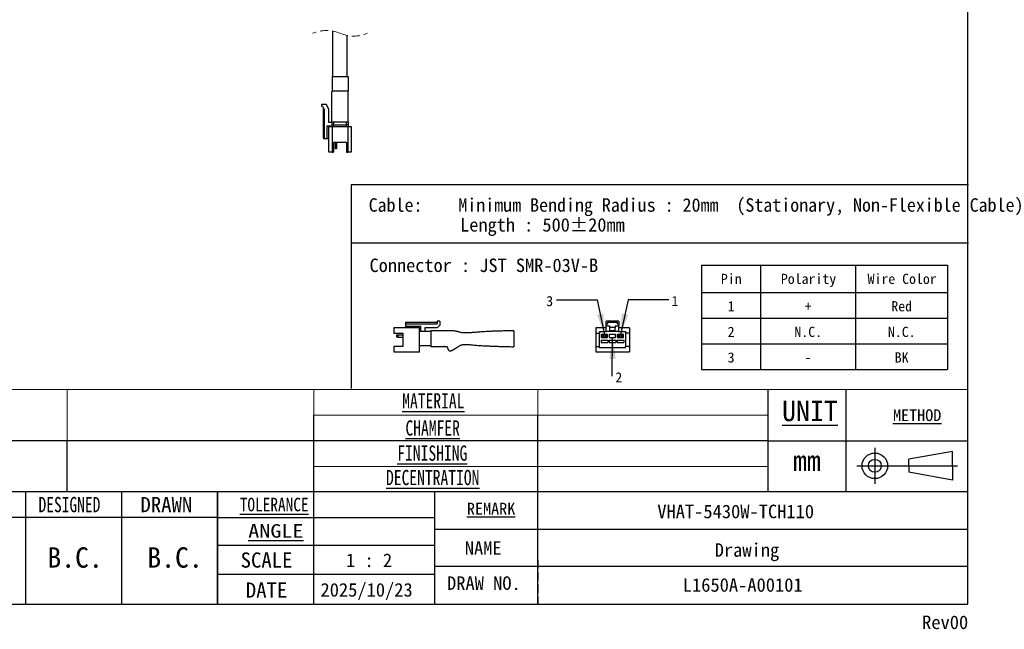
# Model space of a CAD drawing. Header units: millimetres. Extents: x 22 to 587, y 8 to 395.
# Tile 2 of 4: x 280 to 587, y 8 to 198. Entities that reach past the tile are written whole.
import ezdxf

# ---------------------------------------------------------------- set-up
doc = ezdxf.new("R2010")
doc.units = ezdxf.units.MM
doc.header["$LTSCALE"] = 2
doc.linetypes.add('HIDDEN', pattern=[1.905, 1.27, -0.635])
doc.layers.add('SLD-0', color=179, linetype='Continuous')
doc.layers.add('図面枠', color=9, linetype='Continuous')
doc.styles.add('SLDTEXTSTYLE1', font='MSGOTHIC.TTC')
doc.styles.add('SLDTEXTSTYLE10', font='MSGOTHIC.TTC', dxfattribs={"width": 0.75})
doc.styles.add('SLDTEXTSTYLE11', font='MSGOTHIC.TTC', dxfattribs={"width": 0.828764})
doc.styles.add('SLDTEXTSTYLE12', font='MSGOTHIC.TTC', dxfattribs={"width": 1.198357})
doc.styles.add('SLDTEXTSTYLE2', font='MSGOTHIC.TTC')
doc.styles.add('SLDTEXTSTYLE7', font='MSGOTHIC.TTC', dxfattribs={"width": 0.745213})

# ---------------------------------------------------------------- blocks, each defined once
blk = doc.blocks.new('JST 3P_2')
at = {"color": 179, "linetype": 'Continuous', "lineweight": 25}
for p, q in [((14.5, 19), (6.5, 19)), ((6.5, 17.4), (6.5, 19)), ((14.5, 19), (14.5, 17.4)), ((0, 15), (0, 11.65)), ((6.5, 15), (0, 15)), ((2.4, 12.6), (6.5, 12.6)), ((2.4, 12.6), (2.4, 11.65)), ((6.5, 16), (6.5, 17.4)), ((6.5, 17.4), (7.5, 17.4)), ((8.9, 16), (6.5, 16)), ((6.5, 15), (6.5, 16)), ((6.5, 12.6), (6.5, 15)), ((14.5, 12.6), (6.5, 12.6)), ((7.5, 17.4), (7.5, 18.4)), ((7.5, 18.4), (13.5, 18.4)), ((8.9, 15.2), (8.9, 16)), ((12.1, 15.2), (8.9, 15.2)), ((8.9, 13.2), (8.9, 15.2)), ((8.9, 13.2), (12.1, 13.2)), ((8.9, 12.6), (8.9, 13.2)), ((8.9, 13), (12.1, 13)), ((14.5, 16), (12.1, 16)), ((12.1, 16), (12.1, 15.2)), ((12.1, 13.2), (12.1, 15.2)), ((12.1, 13.2), (12.1, 12.6)), ((13.5, 18.4), (13.5, 17.4)), ((13.5, 17.4), (14.5, 17.4)), ((14.5, 17.4), (14.5, 16)), ((14.5, 15), (14.5, 16)), ((21, 15), (14.5, 15)), ((14.5, 12.6), (14.5, 15)), ((14.5, 12.6), (18.6, 12.6)), ((18.6, 12.6), (18.6, 11.65)), ((21, 15), (21, 11.65)), ((0, 11.65), (2.4, 11.65)), ((0, 11.65), (0, 3.35)), ((2.4, 3.35), (2.4, 11.65)), ((3.5, 7.31), (7.5, 7.31)), ((3.5, 7.31), (3.5, 5.71)), ((3.67, 10.93), (7.35, 10.93)), ((3.67, 8.81), (3.67, 10.93)), ((3.67, 8.81), (7.35, 8.81)), ((4.23, 9.17), (4.23, 10.58)), ((4.23, 10.58), (4.83, 10.58)), ((4.83, 9.17), (4.23, 9.17)), ((4.83, 10.58), (4.83, 9.17)), ((6.19, 10.58), (4.83, 10.58)), ((4.83, 9.17), (6.19, 9.17)), ((6.19, 9.17), (6.19, 10.58)), ((6.19, 10.58), (6.79, 10.58)), ((6.79, 9.17), (6.19, 9.17)), ((6.79, 10.58), (6.79, 9.17)), ((7.35, 8.81), (7.35, 10.93)), ((7.5, 7.31), (7.5, 5.71)), ((8.5, 7.31), (12.5, 7.31)), ((8.5, 7.31), (8.5, 5.71)), ((8.66, 10.97), (12.34, 10.97)), ((8.66, 8.85), (8.66, 10.97)), ((8.66, 8.85), (12.34, 8.85)), ((12.34, 8.85), (12.34, 10.97)), ((12.5, 7.31), (12.5, 5.71)), ((13.5, 7.31), (17.5, 7.31)), ((13.5, 7.31), (13.5, 5.71)), ((13.65, 10.93), (17.33, 10.93)), ((13.65, 8.81), (13.65, 10.93)), ((13.65, 8.81), (17.33, 8.81)), ((14.21, 9.17), (14.21, 10.58)), ((14.21, 10.58), (14.81, 10.58)), ((14.81, 9.17), (14.21, 9.17)), ((14.81, 10.58), (14.81, 9.17)), ((16.17, 10.58), (14.81, 10.58)), ((14.81, 9.17), (16.17, 9.17)), ((16.17, 9.17), (16.17, 10.58)), ((16.17, 10.58), (16.77, 10.58)), ((16.77, 9.17), (16.17, 9.17)), ((16.77, 10.58), (16.77, 9.17)), ((17.33, 8.81), (17.33, 10.93)), ((17.5, 7.31), (17.5, 5.71)), ((21, 11.65), (18.6, 11.65)), ((18.6, 11.65), (18.6, 3.35)), ((21, 11.65), (21, 3.35)), ((0, 3.35), (0, 0)), ((0, 3.35), (2.4, 3.35)), ((0, 0), (21, 0)), ((2.4, 2.4), (2.4, 3.35)), ((18.6, 2.4), (2.4, 2.4)), ((3.5, 5.71), (7.5, 5.71)), ((8.5, 5.71), (12.5, 5.71)), ((13.5, 5.71), (17.5, 5.71)), ((18.6, 2.4), (18.6, 3.35)), ((21, 3.35), (18.6, 3.35)), ((21, 3.35), (21, 0))]:
    blk.add_line(p, q, dxfattribs=at)
blk.add_arc((10.5, 8.1), 5, 78.52166, 101.47834, dxfattribs=at)
blk = doc.blocks.new('圖塊1')
at = {"color": 179, "linetype": 'Continuous', "lineweight": 25}
for p, q in [((27.2, 19), (27.2, 17.4)), ((28.8, 19), (27.2, 19)), ((28.8, 19), (28.8, 16.6)), ((0, 15), (0, 11.65)), ((16, 15), (0, 15)), ((7.4, 18.4), (27.2, 18.4)), ((7.4, 18.4), (7.4, 17.4)), ((7.4, 17.4), (7.4, 16)), ((7.4, 17.4), (27.2, 17.4)), ((7.4, 16), (17, 16)), ((7.4, 16), (7.4, 15.2)), ((7.6, 15), (7.4, 15.2)), ((10.6, 15), (10.6, 16)), ((16, 0), (16, 15)), ((23.1, 12.6), (16, 12.6)), ((17, 12.6), (17, 16)), ((19.4, 15), (19.4, 12.6)), ((27.2, 15), (19.4, 15)), ((23.1, 13), (23.1, 12)), ((27.2, 15), (28.8, 16.6)), ((75.1, 13.1), (75.1, 3.1)), ((0, 11.65), (5.6, 11.65)), ((2, 9.17), (2, 10.58)), ((2, 10.58), (2.6, 10.58)), ((2.6, 9.17), (2, 9.17)), ((2.6, 10.58), (2.6, 9.17)), ((2.6, 10.58), (5.6, 10.58)), ((2.6, 9.17), (5.6, 9.17)), ((5.6, 11.65), (5.6, 3.35)), ((23.1, 12), (23.1, 4.2)), ((5.6, 3.35), (0, 3.35)), ((0, 3.35), (0, 0)), ((0, 0), (16, 0)), ((23.1, 3.6), (16, 3.6)), ((23.1, 4.2), (23.1, 3.2)), ((31.55, 3.17), (31.17, 3.19)), ((31.85, 3.18), (31.98, 3.18)), ((33.91, 1.59), (34.02, 1.34))]:
    blk.add_line(p, q, dxfattribs=at)
for points, knots in [([(31.78, 13), (31.35, 13), (30.43, 13), (29.03, 13), (26.56, 13), (24.58, 13), (23.1, 13)], [0, 0, 0, 0, 0.148427, 0.317348, 0.487411, 1, 1, 1, 1]), ([(33.74, 13), (33.62, 13), (33.35, 13), (32.82, 13), (32.2, 13), (31.76, 13), (31.55, 13)], [0, 0, 0, 0, 0.196729, 0.434798, 0.718902, 1, 1, 1, 1]), ([(37.05, 13), (37.02, 13), (36.96, 13.01), (36.85, 13.02), (36.73, 13.03), (36.59, 13.04), (36.46, 13.06), (36.33, 13.07), (36.23, 13.07), (36.12, 13.08), (36, 13.08), (35.89, 13.08), (35.77, 13.08), (35.64, 13.08), (35.46, 13.08), (35.3, 13.07), (35.18, 13.07), (35.09, 13.06), (34.99, 13.05), (34.88, 13.05), (34.77, 13.04), (34.67, 13.03), (34.54, 13.02), (34.41, 13.01), (34.27, 13.01), (34.15, 13), (34.04, 13), (33.97, 13), (33.94, 13)], [0, 0, 0, 0, 0.0977025, 0.1841708, 0.2594438, 0.3235056, 0.3763182, 0.4036266, 0.4265993, 0.4453627, 0.4602089, 0.4717962, 0.476801, 0.4887685, 0.5006548, 0.5193401, 0.523937, 0.5286933, 0.5397506, 0.5541101, 0.5724529, 0.5950736, 0.6221026, 0.6746408, 0.7386803, 0.81423, 0.9013109, 1, 1, 1, 1]), ([(75.1, 13.1), (74.06, 13.08), (72.02, 13.03), (69.04, 12.96), (66.23, 12.89), (63.58, 12.81), (61.1, 12.72), (58.79, 12.62), (56.66, 12.5), (54.7, 12.38), (52.9, 12.24), (51.25, 12.1), (49.73, 11.98), (48.34, 11.86), (47.11, 11.77), (46.1, 11.72), (45.28, 11.69), (44.66, 11.69), (44.17, 11.7), (43.8, 11.72), (43.49, 11.74), (43.18, 11.77), (42.84, 11.81), (42.42, 11.88), (41.92, 11.99), (41.28, 12.15), (40.59, 12.34), (39.98, 12.52), (39.46, 12.65), (39, 12.75), (38.53, 12.84), (38.02, 12.91), (37.46, 12.98), (37.08, 13), (36.87, 13.01)], [0, 0, 0, 0, 0.078871, 0.153863, 0.224782, 0.29149, 0.353895, 0.411949, 0.465639, 0.514978, 0.560221, 0.601906, 0.640331, 0.675514, 0.706757, 0.733333, 0.752589, 0.76819, 0.780329, 0.789235, 0.796274, 0.804129, 0.812794, 0.822194, 0.835827, 0.851765, 0.871725, 0.889821, 0.900094, 0.91198, 0.927126, 0.946516, 0.970702, 1, 1, 1, 1]), ([(23.1, 3.2), (23.34, 3.2), (23.77, 3.2), (24.32, 3.21), (24.74, 3.22), (25.08, 3.23), (25.41, 3.23), (25.74, 3.24), (26.04, 3.25), (26.35, 3.25), (26.67, 3.26), (27.05, 3.27), (27.49, 3.27), (27.98, 3.28), (28.55, 3.28), (29.17, 3.28), (29.85, 3.26), (30.59, 3.23), (31.1, 3.2), (31.36, 3.18)], [0, 0, 0, 0, 0.065438, 0.11458, 0.148583, 0.178571, 0.207118, 0.239159, 0.266153, 0.289791, 0.320676, 0.362568, 0.416435, 0.482643, 0.561306, 0.652423, 0.755941, 0.871805, 1, 1, 1, 1]), ([(30.65, 3.23), (30.8, 3.22), (31.17, 3.19), (31.49, 3.18), (31.68, 3.17)], [0, 0, 0, 0, 0.411325, 1, 1, 1, 1]), ([(31.55, 3.17), (31.62, 3.17), (31.76, 3.17), (31.9, 3.18), (31.98, 3.18)], [0, 0, 0, 0, 0.4983426, 1, 1, 1, 1]), ([(32.02, 3.19), (32.06, 3.19), (32.12, 3.2), (32.21, 3.22), (32.31, 3.24), (32.39, 3.25), (32.46, 3.26), (32.51, 3.27), (32.56, 3.28), (32.59, 3.28), (32.61, 3.29), (32.62, 3.29), (32.65, 3.29), (32.7, 3.29), (32.75, 3.29), (32.81, 3.29), (32.87, 3.29), (32.94, 3.27), (33.01, 3.25), (33.05, 3.23), (33.07, 3.22)], [0, 0, 0, 0, 0.148941, 0.271428, 0.367445, 0.422111, 0.462033, 0.487665, 0.495697, 0.498826, 0.501625, 0.504402, 0.507469, 0.51531, 0.54047, 0.579905, 0.6341, 0.729533, 0.851502, 1, 1, 1, 1]), ([(32.94, 3.27), (32.94, 3.27), (32.97, 3.27), (32.98, 3.26), (33, 3.25)], [0, 0, 0, 0, 0.070913, 1, 1, 1, 1]), ([(33.05, 3.23), (33.1, 3.2), (33.2, 3.13), (33.38, 2.89), (33.57, 2.49), (33.77, 1.94), (33.91, 1.59), (33.99, 1.42)], [0, 0, 0, 0, 0.113125, 0.23042, 0.479386, 0.740773, 1, 1, 1, 1]), ([(34.02, 1.35), (34.05, 1.29), (34.1, 1.19), (34.2, 1.05), (34.3, 0.92), (34.41, 0.81), (34.52, 0.72), (34.64, 0.65), (34.75, 0.59), (34.85, 0.55), (34.95, 0.53), (35.02, 0.51), (35.12, 0.5), (35.23, 0.49), (35.36, 0.49), (35.45, 0.5), (35.52, 0.51), (35.59, 0.52), (35.7, 0.55), (35.83, 0.59), (35.97, 0.63), (36.13, 0.7), (36.3, 0.78), (36.48, 0.87), (36.67, 0.96), (36.85, 1.06), (36.97, 1.13), (37.03, 1.16)], [0, 0, 0, 0, 0.098638, 0.185892, 0.261796, 0.326342, 0.379495, 0.41508, 0.442811, 0.462945, 0.473575, 0.4778, 0.481607, 0.49659, 0.504197, 0.5119, 0.516001, 0.520634, 0.532221, 0.553653, 0.582592, 0.619259, 0.673487, 0.73879, 0.815036, 0.902122, 1, 1, 1, 1]), ([(36.87, 1.07), (37.02, 1.16), (37.31, 1.32), (37.74, 1.57), (38.16, 1.82), (38.56, 2.06), (38.94, 2.31), (39.32, 2.55), (39.69, 2.79), (40.23, 3.14), (40.89, 3.56), (41.74, 4), (42.46, 4.27), (43.04, 4.41), (43.46, 4.48), (43.81, 4.53), (44.08, 4.55), (44.36, 4.57), (44.71, 4.58), (45.2, 4.58), (45.83, 4.56), (46.64, 4.51), (47.65, 4.42), (48.85, 4.3), (50.2, 4.16), (51.68, 4.04), (53.3, 3.91), (55.07, 3.8), (56.99, 3.69), (59.09, 3.59), (61.35, 3.49), (63.79, 3.4), (66.39, 3.32), (69.15, 3.25), (72.07, 3.17), (74.07, 3.12), (75.1, 3.1)], [0, 0, 0, 0, 0.027942, 0.052474, 0.073706, 0.091817, 0.107078, 0.119907, 0.130937, 0.141062, 0.165992, 0.188578, 0.209933, 0.221972, 0.23234, 0.240831, 0.247259, 0.252367, 0.2611, 0.27294, 0.288065, 0.30661, 0.33201, 0.36159, 0.39461, 0.430704, 0.46996, 0.512696, 0.559396, 0.610214, 0.66516, 0.724216, 0.787336, 0.854434, 0.925382, 1, 1, 1, 1])]:
    blk.add_open_spline(points, degree=3, knots=knots, dxfattribs=at)
blk = doc.blocks.new('SW_NOTE_0_1')
at = {"layer": 'SLD-0', "color": 0, "char_height": 4.2, "attachment_point": 1, "style": 'SLDTEXTSTYLE1'}
for s, insert in [('Cable:    Minimum Bending Radius : 20mm  (Stationary, Non-Flexible Cable)', (0, 4.89)), ('          Length : 500±20mm', (0, -1.31))]:
    blk.add_mtext(s, dxfattribs=dict(at, insert=insert))
blk = doc.blocks.new('SW_NOTE_0_2')
at = {"layer": 'SLD-0', "color": 0, "insert": (2.03, 1.17), "char_height": 3.17, "attachment_point": 2, "style": 'SLDTEXTSTYLE1'}
blk.add_mtext('2', dxfattribs=at)
blk = doc.blocks.new('SW_TABLEANNOTATION_0')
at = {"layer": 'SLD-0', "color": 0}
for p, q in [((0, 0), (0, -8.59)), ((0, 0), (18.38, 0)), ((18.38, 0), (18.38, -8.59)), ((18.38, 0), (48.07, 0)), ((48.07, 0), (48.07, -8.59)), ((48.07, 0), (76.78, 0)), ((76.78, 0), (76.78, -8.59)), ((0, -8.59), (0, -16.59)), ((0, -8.59), (18.38, -8.59)), ((18.38, -8.59), (18.38, -16.59)), ((18.38, -8.59), (48.07, -8.59)), ((48.07, -8.59), (48.07, -16.59)), ((48.07, -8.59), (76.78, -8.59)), ((76.78, -8.59), (76.78, -16.59)), ((0, -16.59), (0, -24.59)), ((0, -16.59), (18.38, -16.59)), ((18.38, -16.59), (18.38, -24.59)), ((18.38, -16.59), (48.07, -16.59)), ((48.07, -16.59), (48.07, -24.59)), ((48.07, -16.59), (76.78, -16.59)), ((76.78, -16.59), (76.78, -24.59)), ((0, -24.59), (0, -32.59)), ((0, -24.59), (18.38, -24.59)), ((18.38, -24.59), (18.38, -32.59)), ((18.38, -24.59), (48.07, -24.59)), ((48.07, -24.59), (48.07, -32.59)), ((48.07, -24.59), (76.78, -24.59)), ((76.78, -24.59), (76.78, -32.59)), ((0, -32.59), (18.38, -32.59)), ((18.38, -32.59), (48.07, -32.59)), ((48.07, -32.59), (76.78, -32.59))]:
    blk.add_line(p, q, dxfattribs=at)
at = {"layer": 'SLD-0', "color": 0, "attachment_point": 1, "style": 'SLDTEXTSTYLE1'}
for s, insert, char_height in [('Pin', (6.01, -2.72), 3.175), ('Polarity', (24.76, -2.72), 3.175), ('Wire Color', (51.84, -2.72), 3.175), ('1', (8.13, -11.27), 3.17), ('+', (32.16, -11.27), 3.17), ('Red', (59.25, -11.27), 3.175), ('2', (8.13, -19.27), 3.17), ('N.C.', (28.99, -19.27), 3.175), ('N.C.', (58.19, -19.27), 3.175), ('3', (8.13, -27.27), 3.17), ('BK', (60.31, -27.27), 3.175), ('-', (32.16, -27.27), 3.17)]:
    blk.add_mtext(s, dxfattribs=dict(at, insert=insert, char_height=char_height))

msp = doc.modelspace()

# ---------------------------------------------------------------- linework, layer by layer
at = {"color": 7, "linetype": 'Continuous', "lineweight": 25}
for p, q in [((377.683121, 180.23823), (377.683121, 194.385411)), ((382.083121, 180.23823), (382.083121, 193.066215)), ((377.383121, 180.23823), (377.383121, 175.738232)), ((377.383121, 180.23823), (382.383121, 180.23823)), ((382.383121, 180.23823), (382.383121, 175.738232)), ((377.333121, 166.138229), (377.333121, 175.425982)), ((377.383121, 175.738232), (382.383121, 175.738232)), ((382.383121, 175.738232), (382.433121, 175.738232)), ((382.433121, 166.138229), (382.433121, 175.738232)), ((374.133121, 171.524537), (374.133121, 171.02454)), ((375.633121, 171.524537), (374.133121, 171.524537)), ((374.133121, 171.02454), (374.362296, 171.02454)), ((374.362296, 171.02454), (374.883121, 169.888233)), ((374.683121, 160.988232), (374.683121, 170.302754)), ((374.883121, 169.648232), (374.783121, 169.866407)), ((374.783121, 169.866407), (374.783121, 160.88823)), ((374.883121, 169.888233), (374.883121, 160.88823)), ((376.383121, 169.888233), (375.633121, 171.524537)), ((376.383121, 165.888233), (376.383121, 169.888233)), ((377.333121, 166.138229), (382.433121, 166.138229)), ((377.383121, 165.138235), (377.383121, 166.138229)), ((377.883121, 166.138229), (377.883121, 165.138235)), ((381.883121, 165.138235), (381.883121, 166.138229)), ((382.383121, 166.138229), (382.383121, 165.138235)), ((375.883121, 164.888231), (377.316134, 164.888231)), ((375.883121, 160.88823), (375.883121, 164.888231)), ((376.383121, 164.638234), (375.883121, 164.638234)), ((377.383121, 165.888233), (376.383121, 165.888233)), ((376.383121, 156.638233), (376.383121, 164.638234)), ((376.383121, 164.638234), (377.383121, 164.638234)), ((377.883121, 165.138235), (377.383121, 165.138235)), ((377.383121, 164.638234), (377.383121, 156.638233)), ((377.383121, 164.638234), (382.383121, 164.638234)), ((377.883121, 164.638234), (377.883121, 165.138235)), ((377.883121, 165.138235), (381.883121, 165.138235)), ((381.883121, 164.638234), (381.883121, 165.138235)), ((382.383121, 165.138235), (381.883121, 165.138235)), ((382.383121, 156.638233), (382.383121, 164.638234)), ((382.383121, 164.638234), (383.383121, 164.638234)), ((383.383121, 164.638234), (383.383121, 156.638233)), ((374.783121, 160.88823), (374.883121, 160.88823)), ((374.883121, 160.88823), (375.883121, 160.88823)), ((375.883121, 160.88823), (376.383121, 160.88823)), ((381.883121, 159.638231), (377.883121, 159.638231)), ((377.883121, 159.638231), (377.883121, 156.638233)), ((378.433121, 157.879656), (378.433121, 159.638231)), ((378.433121, 157.729653), (378.433121, 157.879656)), ((378.533121, 157.638235), (378.456825, 157.638235)), ((378.533121, 157.838231), (378.533121, 157.638235)), ((378.533121, 157.838231), (378.733121, 157.838231)), ((378.733121, 157.638235), (378.533121, 157.638235)), ((378.733121, 157.638235), (378.733121, 157.838231)), ((378.809417, 157.638235), (378.733121, 157.638235)), ((378.833121, 159.638231), (378.833121, 157.879656)), ((378.833121, 157.879656), (378.833121, 157.729653)), ((381.883121, 159.638231), (381.883121, 156.638233)), ((377.383121, 156.638233), (376.383121, 156.638233)), ((377.383121, 156.638233), (377.883121, 156.638233)), ((381.883121, 156.638233), (382.383121, 156.638233)), ((383.383121, 156.638233), (382.383121, 156.638233))]:
    msp.add_line(p, q, dxfattribs=at)
at = {"color": 8, "linetype": 'Continuous', "lineweight": 25}
for p, q in [((378.533121, 159.638231), (378.533121, 157.838231)), ((378.733121, 157.838231), (378.733121, 159.638231))]:
    msp.add_line(p, q, dxfattribs=at)
at = {"color": 7, "linetype": 'Continuous', "lineweight": 25, "flags": 128}
msp.add_lwpolyline([(374.874027, 169.908074), (374.87228, 169.907273), (374.867107, 169.9049), (374.858707, 169.901052), (374.847401, 169.89587), (374.833626, 169.889556), (374.817909, 169.882351), (374.800856, 169.874535), (374.783121, 169.866407)], dxfattribs=at)
at = {"color": 7, "linetype": 'HIDDEN', "lineweight": 18}
for centre, start, end in [((375.608121, 183.465813), 67.38013505, 112.61986495), ((384.158121, 203.985813), 247.38013505, 292.61986495)]:
    msp.add_arc(centre, 11.115, start, end, dxfattribs=at)
at = {"color": 7, "linetype": 'Continuous', "lineweight": 25}
for centre, radius, start, end in [((378.333137, 175.425979), 1.000016, 161.80524798, 179.99983866), ((374.583112, 170.302753), 0.100009, 0.00050223, 24.62297511), ((376.88313, 165.138225), 0.499991, 269.99895233, 0.00115439), ((382.883112, 165.138225), 0.499991, 179.99884561, 270.00104767)]:
    msp.add_arc(centre, radius, start, end, dxfattribs=at)
for points, knots in [([(374.683121, 170.302754), (374.683157, 170.302587), (374.683302, 170.301922), (374.683887, 170.299258), (374.686222, 170.288767), (374.695796, 170.246821), (374.728834, 170.104103), (374.759628, 169.969272), (374.783121, 169.866407)], [0, 0, 0, 0, 0.0011411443, 0.0045659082, 0.0182734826, 0.0731684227, 0.2928947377, 1, 1, 1, 1]), ([(374.683121, 160.988232), (374.684877, 160.974083), (374.688531, 160.944638), (374.713147, 160.913941), (374.739255, 160.897399), (374.761059, 160.889619), (374.775927, 160.888683), (374.783121, 160.88823)], [0, 0, 0, 0, 0.2699295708, 0.5617568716, 0.7148970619, 0.8620620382, 1, 1, 1, 1]), ([(378.533121, 157.838231), (378.523982, 157.838531), (378.505659, 157.839133), (378.479347, 157.843984), (378.456671, 157.852208), (378.437925, 157.86306), (378.434498, 157.874899), (378.433121, 157.879656)], [0, 0, 0, 0, 0.2378326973, 0.4768768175, 0.6884480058, 0.8748019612, 1, 1, 1, 1]), ([(378.433121, 157.729653), (378.434324, 157.711173), (378.436415, 157.679067), (378.450744, 157.650401), (378.456825, 157.638235)], [0, 0, 0, 0, 0.5755821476, 1, 1, 1, 1]), ([(378.833121, 157.879656), (378.830681, 157.873492), (378.824244, 157.857228), (378.796005, 157.846808), (378.765557, 157.839373), (378.744004, 157.838614), (378.733121, 157.838231)], [0, 0, 0, 0, 0.16736043, 0.4415580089, 0.7180178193, 1, 1, 1, 1]), ([(378.809417, 157.638235), (378.81695, 157.65408), (378.830746, 157.683101), (378.83238, 157.715117), (378.833121, 157.729653)], [0, 0, 0, 0, 0.54599437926, 1, 1, 1, 1])]:
    msp.add_open_spline(points, degree=3, knots=knots, dxfattribs=at)
at = {"layer": 'SLD-0'}
for p, q in [((576.179321, 146.400395), (383.383475, 146.400395)), ((383.383475, 146.400395), (383.383475, 82.820776)), ((383.383475, 128.261504), (576.179321, 128.261504)), ((464.931958, 86.691581), (465.030464, 98.721419))]:
    msp.add_line(p, q, dxfattribs=at)
at = {"layer": 'SLD-0', "color": 179, "linetype": 'Continuous', "lineweight": 18}
for p, q in [((221.666667, 82.506667), (576.018165, 82.506667)), ((294.6666, 66.506667), (294.6666, 82.506667)), ((371.6666, 74.493847), (371.6666, 82.506667)), ((441.6666, 74.493847), (441.6666, 82.506667)), ((371.6666, 74.493847), (513.6666, 74.493847)), ((371.6666, 58.500257), (513.6666, 58.500257))]:
    msp.add_line(p, q, dxfattribs=at)
at = {"layer": 'SLD-0', "flags": 128}
for points in [[(447.527589, 110.477989), (460.227589, 110.477989), (462.504512, 99.586135)], [(482.569498, 110.477989), (469.869498, 110.477989), (467.444977, 99.586135)]]:
    msp.add_lwpolyline(points, dxfattribs=at)
at = {"layer": 'SLD-0'}
for points in [[(462.504512, 99.586135), (462.147671, 106.258297), (460.158667, 105.842499)], [(467.444977, 99.586135), (469.87163, 105.811601), (467.888177, 106.253117)], [(465.030464, 98.721419), (463.960423, 92.12596), (465.992355, 92.109321)]]:
    msp.add_solid(points, dxfattribs=at)
at = {"layer": '図面枠', "color": 179}
for p, q in [((576.017891, 74.530879), (576.028663, 388.03088)), ((513.6666, 50.493847), (513.6666, 82.506667)), ((537.996353, 50.493847), (537.996353, 82.506667)), ((371.6666, 50.493847), (371.6666, 74.493847)), ((576, 15.506667), (576, 74.506667)), ((513.6666, 66.506667), (221.666667, 66.506667)), ((546.926444, 64.26504), (546.926444, 53.06504)), ((571.166981, 63.114839), (557.574085, 60.692706)), ((571.166981, 58.66504), (571.166981, 63.114839)), ((541.326444, 58.66504), (572.766981, 58.66504)), ((557.574085, 58.66504), (557.574085, 60.692706)), ((557.574085, 58.66504), (557.574085, 56.637374)), ((571.166981, 58.66504), (571.166981, 54.215241)), ((571.166981, 54.215241), (557.574085, 56.637374)), ((576, 50.506667), (221.666667, 50.506667)), ((281.6666, 50.506667), (281.6666, 15.506667)), ((311.6666, 50.506667), (311.6666, 15.506667)), ((341.6666, 15.506667), (341.6666, 50.506667)), ((576, 50.506667), (341.6666, 50.506667)), ((341.6666, 50.506667), (341.6666, 15.506667)), ((409.48834, 15.506667), (409.48834, 50.506667)), ((341.6666, 42.507253), (409.48834, 42.507253)), ((409.48834, 38.846667), (576, 38.846667)), ((341.6666, 33.92), (409.48834, 33.92)), ((409.48834, 24.713333), (341.6666, 24.713333)), ((576, 27.186667), (409.48834, 27.186667)), ((22, 15.506667), (576, 15.506667))]:
    msp.add_line(p, q, dxfattribs=at)
at = {"layer": '図面枠', "color": 179, "linetype": 'Continuous'}
for p, q in [((441.6666, 50.493847), (441.6666, 74.493847)), ((294.6666, 50.493847), (294.6666, 66.506667)), ((513.6666, 66.506667), (576, 66.506667)), ((371.6666, 15.506667), (371.6666, 50.506667)), ((441.6666, 15.506667), (441.6666, 50.506667)), ((341.618171, 42.507253), (221.666667, 42.507253))]:
    msp.add_line(p, q, dxfattribs=at)
at = {"layer": '図面枠', "color": 179, "linetype": 'HIDDEN'}
msp.add_line((441.6666, 29.173333), (441.6666, 15.506667), dxfattribs=at)
at = {"layer": '図面枠', "color": 179}
for radius in [4, 2]:
    msp.add_circle((546.926444, 58.66504), radius, dxfattribs=at)

# ---------------------------------------------------------------- block references
at = {"color": 7, "linetype": 'Continuous', "xscale": 0.5, "yscale": 0.5, "zscale": 0.5}
for name, p in [('圖塊1', (396.660261, 94.297865)), ('JST 3P_2', (459.752807, 94.297865))]:
    msp.add_blockref(name, p, dxfattribs=at)
at = {"layer": 'SLD-0'}
for name, p in [('SW_NOTE_0_1', (388.823784, 137.327912)), ('SW_TABLEANNOTATION_0', (492.82804, 121.355984)), ('SW_NOTE_0_2', (464.931958, 86.691581))]:
    msp.add_blockref(name, p, dxfattribs=at)

# ---------------------------------------------------------------- texts
at = {"layer": 'SLD-0', "style": 'SLDTEXTSTYLE1'}
for s, insert, char_height, attachment_point in [('Connector : JST SMR-03V-B', (389.101813, 123.383921), 4.2, 1), ('3', (445.372775, 111.700342), 3.175, 2), ('1', (484.500459, 111.700342), 3.175, 2), ('VHAT-5430W-TCH110', (503.470241, 46.52848), 4.23333333, 2), ('Drawing', (506.994741, 34.497276), 4.2333333, 2), ('1 : 2', (388.963685, 31.276936), 4.2333333, 2), ('2025/10/23', (388.188604, 22.053775), 4.2333333, 2), ('L1650A-A00101', (505.671825, 23.576373), 4.23333333, 2)]:
    msp.add_mtext(s, dxfattribs=dict(at, insert=insert, char_height=char_height, attachment_point=attachment_point))
at = {"layer": 'SLD-0', "color": 179, "attachment_point": 1, "style": 'SLDTEXTSTYLE2'}
for s, insert, char_height in [('\\LUNIT', (517.947032, 79.009309), 6.4), ('Rev00', (561.702371, 11.91598), 4.2333333)]:
    msp.add_mtext(s, dxfattribs=dict(at, insert=insert, char_height=char_height))
at = {"layer": '図面枠', "color": 179, "attachment_point": 2}
for s, insert, char_height, style in [('\\LMATERIAL', (409.026827, 81.342044), 4.7625, 'SLDTEXTSTYLE10'), ('\\LMETHOD', (560.160303, 76.326443), 3.7041667, 'SLDTEXTSTYLE2'), ('\\LCHAMFER', (408.827915, 72.864142), 4.7625, 'SLDTEXTSTYLE10'), ('\\LFINISHING', (408.704304, 65.014792), 4.7625, 'SLDTEXTSTYLE10'), ('mm', (525.698143, 63.479132), 6.4, 'SLDTEXTSTYLE2'), ('\\LDECENTRATION', (408.832602, 57.386515), 4.7625, 'SLDTEXTSTYLE10'), ('DESIGNED', (295.374193, 48.942823), 4.7625, 'SLDTEXTSTYLE7'), ('DRAWN', (325.637039, 48.942823), 4.7625, 'SLDTEXTSTYLE2'), ('\\LTOLERANCE', (359.313992, 48.690861), 4.23333333, 'SLDTEXTSTYLE11'), ('\\LREMARK', (427.071436, 47.125349), 3.7041667, 'SLDTEXTSTYLE2'), ('\\LANGLE', (359.84864, 40.454712), 4.2333333, 'SLDTEXTSTYLE12'), ('NAME', (424.607739, 35.113386), 4.2333333, 'SLDTEXTSTYLE2'), ('B.C.', (297.123266, 33.212832), 6.35, 'SLDTEXTSTYLE1'), ('B.C.', (328.348406, 33.212832), 6.35, 'SLDTEXTSTYLE1'), ('SCALE', (356.934262, 31.625733), 4.7625, 'SLDTEXTSTYLE2'), ('DATE', (356.94253, 22.233369), 4.7625, 'SLDTEXTSTYLE2'), ('DRAW NO.', (424.827255, 24.144841), 4.2333333, 'SLDTEXTSTYLE2')]:
    msp.add_mtext(s, dxfattribs=dict(at, insert=insert, char_height=char_height, style=style))

doc.saveas('drawing.dxf')
